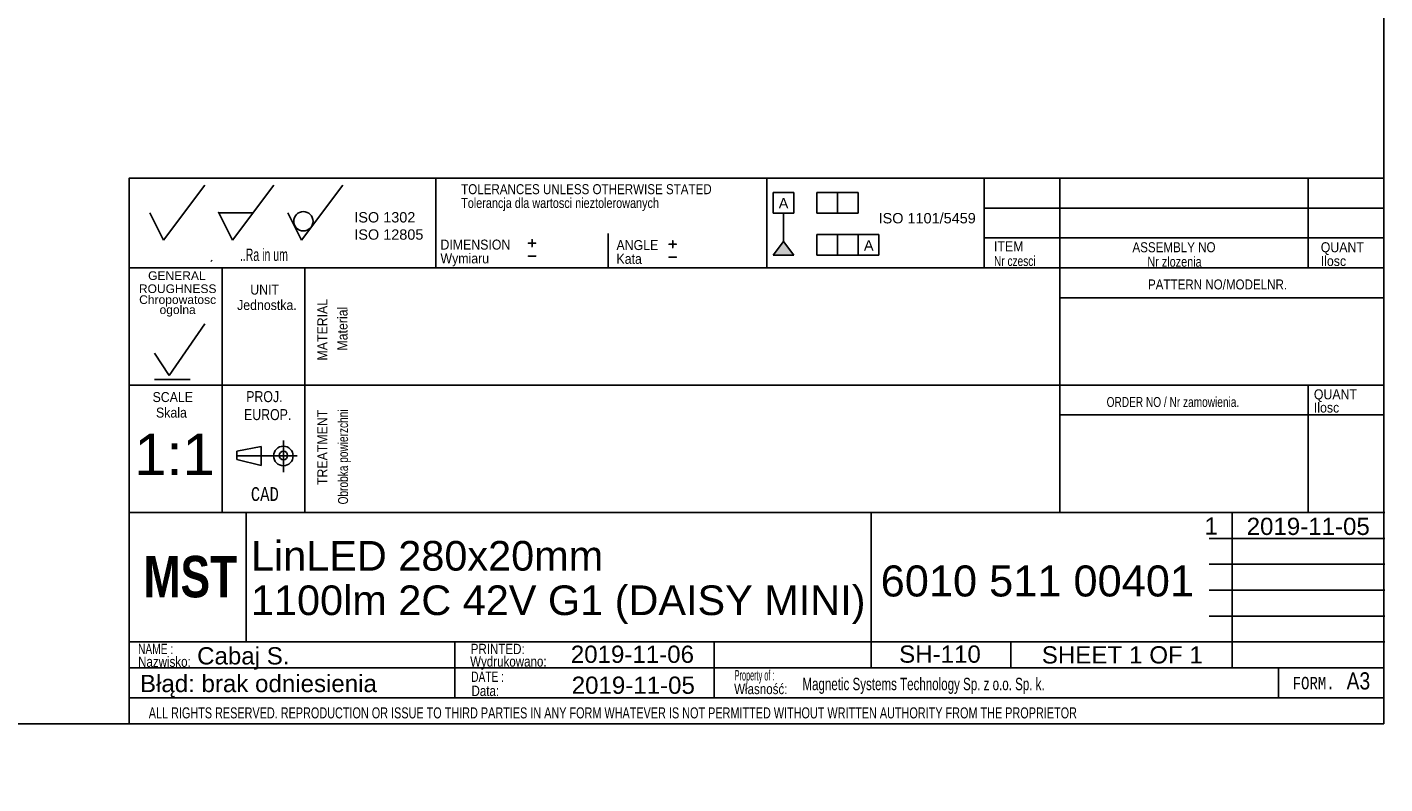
# Model space of a CAD drawing. Header units: millimetres. Extents: x 16 to 406, y 5 to 285.
# Tile 2 of 3: x 209 to 406, y 5 to 115. Entities that reach past the tile are written whole.
import ezdxf
from ezdxf.entities.mleader import LeaderData, LeaderLine
from ezdxf.enums import TextEntityAlignment as Align
from ezdxf.lldxf.tags import DXFTag
from ezdxf.math import Vec2, Vec3

# ---------------------------------------------------------------- set-up
doc = ezdxf.new("R2010")
doc.units = ezdxf.units.MM
doc.layers.add('10', color=7, linetype='Continuous')
doc.layers.add('Default', color=7, linetype='Continuous')
doc.styles.add('SEACAD_Arial', font='arial.ttf')
doc.styles.add('SEACAD_Lucida_Console', font='lucon.TTF', dxfattribs={"width": 0.8})
tags = doc.linetypes.add('CENTER2', pattern=[28.575, 19.05, -3.175, 3.175, -3.175]).pattern_tags.tags
tags[10:11] = [DXFTag(74, 4), DXFTag(75, 0), DXFTag(340, '0'), DXFTag(46, 0.0), DXFTag(50, 0.0), DXFTag(44, 0.0), DXFTag(45, 0.0)]
tags[8:9] = [DXFTag(74, 4), DXFTag(75, 0), DXFTag(340, '0'), DXFTag(46, 0.0), DXFTag(50, 0.0), DXFTag(44, 0.0), DXFTag(45, 0.0)]
tags[6:7] = [DXFTag(74, 4), DXFTag(75, 0), DXFTag(340, '0'), DXFTag(46, 0.0), DXFTag(50, 0.0), DXFTag(44, 0.0), DXFTag(45, 0.0)]
tags[4:5] = [DXFTag(74, 4), DXFTag(75, 0), DXFTag(340, '0'), DXFTag(46, 0.0), DXFTag(50, 0.0), DXFTag(44, 0.0), DXFTag(45, 0.0)]

# ---------------------------------------------------------------- blocks, each defined once
blk = doc.blocks.new('SEANNOT_GROUP22')
at = {"layer": 'Default', "color": 7, "linetype": 'Continuous', "style": 'SEACAD_Arial'}
for s, p in [('LinLED 280x20mm ', (241.34, 40.09)), ('1100lm 2C 42V G1 (DAISY MINI)', (241.34, 33.64))]:
    blk.add_text(s, height=4.3, dxfattribs=at).set_placement(p, align=Align.TOP_LEFT)
blk = doc.blocks.new('SEANNOT_GROUP23')
at = {"layer": 'Default', "color": 7, "linetype": 'Continuous', "style": 'SEACAD_Arial'}
blk.add_text('6010 511 00401', height=4.5, dxfattribs=at).set_placement((332.67, 36.54), align=Align.TOP_LEFT)
blk = doc.blocks.new('SEANNOT_GROUP24')
at = {"layer": 'Default', "color": 7, "linetype": 'Continuous', "style": 'SEACAD_Arial'}
blk.add_text('Cabaj S.', height=2.5, dxfattribs=at).set_placement((233.53, 24.68), align=Align.TOP_LEFT)
blk = doc.blocks.new('SEANNOT_GROUP25')
at = {"layer": 'Default', "color": 7, "linetype": 'Continuous', "style": 'SEACAD_Arial'}
blk.add_text('SH-110', height=2.5, dxfattribs=at).set_placement((335.35, 24.93), align=Align.TOP_LEFT)
blk = doc.blocks.new('SEANNOT_GROUP26')
at = {"layer": 'Default', "color": 7, "linetype": 'Continuous', "style": 'SEACAD_Arial'}
blk.add_text('2019-11-05', height=2.5, dxfattribs=at).set_placement((287.86, 20.42), align=Align.TOP_LEFT)
blk = doc.blocks.new('SEANNOT_GROUP27')
at = {"layer": 'Default', "color": 7, "linetype": 'Continuous', "style": 'SEACAD_Arial'}
blk.add_text('1:1', height=6, dxfattribs=at).set_placement((224.43, 55.64), align=Align.TOP_LEFT)
blk = doc.blocks.new('_Dot')
at = {"color": 0, "linetype": 'ByBlock', "lineweight": -2}
blk.add_line((-0.5, 0), (-1, 0), dxfattribs=at)
at = {"color": 0, "linetype": 'ByBlock', "const_width": 0.5}
blk.add_lwpolyline([(-0.25, 0, 1), (0.25, 0, 1)], format="xyb", close=True, dxfattribs=at)
blk = doc.blocks.new('SEANNOT_GROUP29')
at = {"layer": 'Default', "color": 7, "linetype": 'Continuous', "style": 'SEACAD_Arial'}
blk.add_text('2019-11-06', height=2.5, dxfattribs=at).set_placement((287.73, 24.91), align=Align.TOP_LEFT)
blk = doc.blocks.new('SEANNOT_GROUP30')
at = {"layer": 'Default', "color": 7, "linetype": 'Continuous', "style": 'SEACAD_Arial'}
blk.add_text('1', height=2.5, dxfattribs=at).set_placement((379.63, 43.5), align=Align.TOP_LEFT)
blk = doc.blocks.new('SEANNOT_GROUP31')
at = {"layer": 'Default', "color": 7, "linetype": 'Continuous', "style": 'SEACAD_Arial'}
for s, p in [('SHEET ', (356.04, 24.82)), ('1', (368.7, 24.82)), (' OF ', (370.66, 24.82)), ('1', (377.45, 24.82))]:
    blk.add_text(s, height=2.5, dxfattribs=at).set_placement(p, align=Align.TOP_LEFT)
blk = doc.blocks.new('SEANNOT_GROUP32')
at = {"layer": 'Default', "color": 7, "linetype": 'Continuous', "style": 'SEACAD_Arial'}
blk.add_text('2019-11-05', height=2.5, dxfattribs=at).set_placement((385.75, 43.46), align=Align.TOP_LEFT)

msp = doc.modelspace()

# ---------------------------------------------------------------- hatches: boundary and pattern name
at = {"layer": 'Default', "linetype": 'Continuous'}
msp.add_hatch(color=7, dxfattribs=at).paths.add_polyline_path([(318.589, 83.506), (317.089, 81.521), (320.089, 81.521)])

# ---------------------------------------------------------------- linework, layer by layer
at = {"layer": '10', "color": 7, "linetype": 'Continuous'}
for p, q in [((268.166, 92.702), (268.166, 79.702)), ((316.166, 92.702), (316.166, 79.702)), ((347.666, 92.702), (347.666, 79.702)), ((358.666, 92.702), (358.666, 44.202)), ((394.666, 92.702), (394.666, 79.702)), ((228.666, 83.702), (234.666, 91.702)), ((238.666, 83.702), (244.666, 91.702)), ((248.666, 83.702), (254.666, 91.702)), ((226.666, 87.702), (228.666, 83.702)), ((236.666, 87.702), (241.666, 87.702)), ((236.666, 87.702), (238.666, 83.702)), ((246.666, 87.702), (248.666, 83.702)), ((405.666, 88.369), (347.666, 88.369)), ((293.166, 84.702), (293.166, 79.702)), ((405.666, 84.036), (347.666, 84.036)), ((235.541, 80.629), (235.717, 80.835)), ((405.666, 79.702), (223.666, 79.702)), ((237.166, 79.702), (237.166, 44.202)), ((237.166, 79.702), (237.166, 45.702)), ((249.166, 79.702), (249.166, 44.202)), ((405.666, 75.369), (358.666, 75.369)), ((229.469, 64.067), (234.668, 71.572)), ((227.327, 67.349), (229.469, 64.067)), ((227.327, 63.528), (232.526, 63.528)), ((405.666, 62.702), (223.666, 62.702)), ((394.666, 62.702), (394.666, 44.202)), ((405.666, 58.369), (358.666, 58.369)), ((239.312, 53.117), (242.798, 53.809)), ((242.798, 53.809), (242.798, 51.041)), ((246.041, 54.678), (246.041, 50.07)), ((246.041, 54.678), (246.041, 50.07)), ((239.312, 51.925), (239.312, 53.117)), ((242.798, 51.041), (239.312, 51.925)), ((331.291, 44.202), (223.666, 44.202)), ((331.166, 44.202), (223.666, 44.202)), ((240.666, 25.452), (240.666, 44.202)), ((380.291, 44.202), (405.791, 44.202)), ((383.666, 21.702), (383.666, 44.202)), ((380.291, 40.452), (405.791, 40.452)), ((380.291, 36.702), (405.791, 36.702)), ((380.291, 32.952), (405.791, 32.952)), ((380.291, 29.202), (405.791, 29.202)), ((223.666, 25.452), (405.791, 25.452)), ((270.926, 25.414), (270.926, 17.289)), ((308.524, 25.452), (308.524, 17.327)), ((351.541, 25.452), (351.541, 21.702)), ((223.666, 21.702), (380.291, 21.702)), ((390.354, 21.702), (390.354, 17.327)), ((223.666, 17.327), (405.666, 17.327))]:
    msp.add_line(p, q, dxfattribs=at)
at = {"layer": '10', "color": 7, "linetype": 'CENTER2'}
msp.add_line((239.312, 52.425), (248.028, 52.425), dxfattribs=at)
at = {"layer": '10', "color": 7, "linetype": 'Continuous'}
for points in [[(405.666, 13.577), (405.666, 284.577), (15.666, 284.577), (15.666, 13.577), (405.666, 13.577)], [(405.666, 13.577), (405.666, 92.702), (223.666, 92.702), (223.666, 13.577), (405.666, 13.577)], [(331.291, 44.202), (331.291, 21.702), (405.666, 21.702), (405.666, 44.202), (331.291, 44.202)]]:
    msp.add_lwpolyline(points, dxfattribs=at)
for centre, radius in [((248.939, 86.457), 1.402), ((246.041, 52.425), 1.415), ((246.041, 52.484), 0.607)]:
    msp.add_circle(centre, radius, dxfattribs=at)
msp.add_point((236.666, 87.702), dxfattribs=at)
at = {"layer": 'Default', "color": 7, "linetype": 'Continuous'}
for p, q in [((317.089, 87.611), (317.089, 90.611)), ((317.089, 90.611), (320.089, 90.611)), ((320.089, 90.611), (320.089, 87.611)), ((323.424, 87.611), (323.424, 90.611)), ((323.424, 90.611), (329.424, 90.611)), ((326.424, 90.611), (326.424, 87.611)), ((329.424, 90.611), (329.424, 87.611)), ((320.089, 87.611), (317.089, 87.611)), ((318.589, 83.506), (318.589, 87.611)), ((329.424, 87.611), (323.424, 87.611)), ((317.089, 81.521), (318.589, 83.506)), ((318.589, 83.506), (320.089, 81.521)), ((323.424, 81.521), (323.424, 84.521)), ((323.424, 84.521), (332.424, 84.521)), ((326.424, 84.521), (326.424, 81.521)), ((329.424, 81.521), (329.424, 84.521)), ((332.424, 84.521), (332.424, 81.521)), ((320.089, 81.521), (317.089, 81.521)), ((332.424, 81.521), (323.424, 81.521))]:
    msp.add_line(p, q, dxfattribs=at)

# ---------------------------------------------------------------- block references
at = {"layer": 'Default'}
for name in ['SEANNOT_GROUP27', 'SEANNOT_GROUP30', 'SEANNOT_GROUP32', 'SEANNOT_GROUP22', 'SEANNOT_GROUP23', 'SEANNOT_GROUP24', 'SEANNOT_GROUP29', 'SEANNOT_GROUP25', 'SEANNOT_GROUP31', 'SEANNOT_GROUP26']:
    msp.add_blockref(name, (0, 0), dxfattribs=at)

# ---------------------------------------------------------------- texts
at = {"layer": '10', "attachment_point": 1}
for s, insert, char_height, width, style in [('{\\farial rounded mt|b0||i0||c0|p34;\\C7;\\H1.45000002;\\W0.83002;TOLERANCES UNLESS OTHERWISE STATED}', (271.823, 91.84), 1.45, 38.61414, 'SEACAD_Arial'), ('{\\farial rounded mt|b0||i0||c0|p34;\\C7;\\H1.45000002;\\W0.77704;Tolerancja dla wartosci nieztolerowanych}', (271.823, 89.84), 1.45, 36.02936, 'SEACAD_Arial'), ('{\\farial rounded mt|b0||i0||c0|p34;\\C7;\\H1.45000002;\\W0.883;DIMENSION}', (268.823, 83.801), 1.45, 10.15001, 'SEACAD_Arial'), ('{\\farial rounded mt|b0||i0||c0|p34;\\C7;\\H1.45000002;\\W0.883;ANGLE}', (294.351, 83.737), 1.45, 6.05218, 'SEACAD_Arial'), ('{\\farial rounded mt|b0||i0||c0|p34;\\C7;\\H1.45000002;\\W0.883;ITEM}', (349.106, 83.545), 1.45, 4.25544, 'SEACAD_Arial'), ('{\\farial rounded mt|b0||i0||c0|p34;\\C7;\\H1.45000002;\\W0.83002;ASSEMBLY NO}', (369.185, 83.418), 1.45, 12.82936, 'SEACAD_Arial'), ('{\\farial rounded mt|b0||i0||c0|p34;\\C7;\\H1.45000002;\\W0.883;QUANT}', (396.497, 83.418), 1.45, 6.24131, 'SEACAD_Arial'), ('{\\farial rounded mt|b0||i0||c0|p34;\\C7;\\H1.8;\\W0.608;..Ra in um}', (239.73, 82.502), 1.8, 8.92175, 'SEACAD_Arial'), ('{\\farial rounded mt|b0||i0||c0|p34;\\C7;\\H1.45000002;\\W0.883;Wymiaru}', (268.823, 81.801), 1.45, 8.67569, 'SEACAD_Arial'), ('{\\farial rounded mt|b0||i0||c0|p34;\\C7;\\H1.45000002;\\W0.883;Kata}', (294.351, 81.737), 1.45, 5.07501, 'SEACAD_Arial'), ('{\\farial rounded mt|b0||i0||c0|p34;\\C7;\\H1.45000002;\\W0.72406;Nr czesci }', (349.106, 81.418), 1.45, 7.78588, 'SEACAD_Arial'), ('{\\farial rounded mt|b0||i0||c0|p34;\\C7;\\H1.45000002;\\W0.77704;Nr zlozenia}', (371.349, 81.319), 1.45, 9.50428, 'SEACAD_Arial'), ('{\\farial rounded mt|b0||i0||c0|p34;\\C7;\\H1.45000002;\\W0.883;Ilosc}', (396.497, 81.418), 1.45, 6.93479, 'SEACAD_Arial'), ('{\\farial rounded mt|b0||i0||c0|p34;\\C7;\\H1.45000002;\\W0.883;UNIT}', (241.233, 77.275), 1.45, 4.16088, 'SEACAD_Arial'), ('{\\farial rounded mt|b0||i0||c0|p34;\\C7;\\H1.45000002;\\W0.83002;PATTERN NO/MODELNR.}', (371.438, 78.024), 1.45, 21.43479, 'SEACAD_Arial'), ('{\\farial rounded mt|b0||i0||c0|p34;\\C7;\\H1.45000002;\\W0.883;Jednostka.}', (239.329, 75.036), 1.45, 8.72628, 'SEACAD_Arial'), ('{\\farial rounded mt|b0||i0||c0|p34;\\C7;\\H1.45000002;\\W0.883;SCALE}', (227.067, 61.69), 1.45, 5.86305, 'SEACAD_Arial'), ('{\\farial rounded mt|b0||i0||c0|p34;\\C7;\\H1.60000002;\\W0.8;PROJ.}', (240.654, 61.826), 1.6, 5.11305, 'SEACAD_Arial'), ('{\\farial rounded mt|b0||i0||c0|p34;\\C7;\\H1.45000002;\\W0.72406;ORDER NO / Nr zamowienia.}', (365.438, 60.97), 1.45, 25.03089, 'SEACAD_Arial'), ('{\\farial rounded mt|b0||i0||c0|p34;\\C7;\\H1.45000002;\\W0.883;QUANT}', (395.497, 62.085), 1.45, 6.24131, 'SEACAD_Arial'), ('{\\farial rounded mt|b0||i0||c0|p34;\\C7;\\H1.45000002;\\W0.883;Skala}', (227.568, 59.436), 1.45, 5.77723, 'SEACAD_Arial'), ('{\\farial rounded mt|b0||i0||c0|p34;\\C7;\\H1.60000002;\\W0.8;EUROP.}', (240.336, 59.22), 1.6, 6.64349, 'SEACAD_Arial'), ('{\\farial rounded mt|b0||i0||c0|p34;\\C7;\\H1.45000002;\\W0.883;Ilosc}', (395.497, 60.165), 1.45, 6.93479, 'SEACAD_Arial'), ('{\\fLucida Console|b0||i0||c0|p34;\\C7;\\H1.99999998;\\W0.8;CAD}', (241.316, 47.895), 2, 4.53334, 'SEACAD_Lucida_Console'), ('{\\farial rounded mt|b0||i0||c0|p34;\\C7;\\H1.5;\\W0.704;NAME :}', (224.968, 25.176), 1.5, 5.5761, 'SEACAD_Arial'), ('{\\farial rounded mt|b0||i0||c0|p34;\\C7;\\H1.5;\\W0.8;PRINTED:}', (273.216, 25.176), 1.5, 8.9879, 'SEACAD_Arial'), ('{\\farial rounded mt|b0||i0||c0|p34;\\C7;\\H1.5;\\W0.8;Nazwisko:}', (224.968, 23.329), 1.5, 7.67838, 'SEACAD_Arial'), ('{\\farial rounded mt|b0||i0||c0|p34;\\C7;\\H1.5;\\W0.8;Wydrukowano:}', (273.128, 23.366), 1.5, 11.43865, 'SEACAD_Arial'), ('{\\farial rounded mt|b0||i0||c0|p34;\\C7;\\H1.5;\\W0.704;DATE :}', (273.282, 21.148), 1.5, 5.2174, 'SEACAD_Arial'), ('{\\farial rounded mt|b0||i0||c0|p34;\\C7;\\H1.5;\\W0.46208;Property of :}', (311.497, 21.358), 1.5, 8.86958, 'SEACAD_Arial'), ('{\\farial rounded mt|b0||i0||c0|p34;\\C7;\\H1.8;\\W0.667;Magnetic Systems Technology Sp. z o.o. Sp. k.}', (321.317, 20.244), 1.8, 58.30436, 'SEACAD_Arial'), ('{\\fLucida Console|b0||i0||c0|p34;\\C7;\\H1.8;\\W0.8;FORM.}', (392.416, 20.377), 1.8, 6.80001, 'SEACAD_Lucida_Console'), ('{\\farial rounded mt|b0||i0||c0|p34;\\C7;\\H2.50000002;\\W0.8;A3}', (400.244, 21.047), 2.5, 3.31523, 'SEACAD_Arial'), ('{\\farial rounded mt|b0||i0||c0|p34;\\C7;\\H1.5;\\W0.8;Data:}', (273.325, 19.098), 1.5, 6.19566, 'SEACAD_Arial'), ('{\\farial rounded mt|b0||i0||c0|p34;\\C7;\\H1.5;\\W0.8;Własność:}', (311.414, 19.374), 1.5, 10.89131, 'SEACAD_Arial'), ('{\\farial rounded mt|b0||i0||c0|p34;\\C7;\\H1.60000002;\\W0.704;ALL RIGHTS RESERVED. REPRODUCTION OR ISSUE TO THIRD PARTIES IN ANY FORM WHATEVER IS NOT PERMITTED WITHOUT WRITTEN AUTHORITY FROM THE PROPRIETOR}', (226.514, 15.955), 1.6, 148.00001, 'SEACAD_Arial')]:
    msp.add_mtext(s, dxfattribs=dict(at, insert=insert, char_height=char_height, width=width, style=style))
at = {"layer": '10', "char_height": 1.25, "attachment_point": 1}
for s, insert, width in [('{\\fArial|b0||i0||c0|p34;\\C7;\\H1.2499998;\\W1.;GENERAL}', (226.419, 79.196), 8.3424), ('{\\fArial|b0||i0||c0|p34;\\C7;\\H1.2499998;\\W1.;ROUGHNESS}', (225.084, 77.302), 11.22283)]:
    msp.add_mtext(s, dxfattribs=dict(at, insert=insert, width=width))
at = {"layer": '10', "insert": (230.703, 74.174), "char_height": 1.25, "width": 11.65265, "attachment_point": 5, "line_spacing_factor": 0.7}
msp.add_mtext('{\\fArial|b0||i0||c0|p34;\\C7;\\H1.24999998;\\W1.;Chropowatosc\\P}{\\fArial|b0||i0||c0|p34;\\C7;\\H1.24999998;\\W1.;ogolna}', dxfattribs=at)
at = {"layer": '10', "char_height": 1.45, "attachment_point": 1, "rotation": 89.99999, "style": 'SEACAD_Arial'}
for s, insert, width in [('{\\farial rounded mt|b0||i0||c0|p34;\\C7;\\H1.45000002;\\W0.883;MATERIAL}', (250.968, 66.261), 8.92066), ('{\\farial rounded mt|b0||i0||c0|p34;\\C7;\\H1.45000002;\\W0.883;Material}', (253.888, 67.703), 7.15315), ('{\\farial rounded mt|b0||i0||c0|p34;\\C7;\\H1.45000002;\\W0.72406;Obrobka powierzchni}', (253.968, 45.395), 17.04755), ('{\\farial rounded mt|b0||i0||c0|p34;\\C7;\\H1.45000002;\\W0.883;TREATMENT}', (250.968, 48.199), 10.87501)]:
    msp.add_mtext(s, dxfattribs=dict(at, insert=insert, width=width))
at = {"layer": 'Default'}
for s, insert, char_height, width, attachment_point in [('{\\fArial CE|b0||i0||c0|p34;\\C7;\\H1.5;\\W1.;A}', (318.583, 89.835), 1.5, 1.40218, 2), ('{\\fArial|b0||i0||c0|p34;\\C7;\\H1.5;\\W1.;ISO 1302 \\P}{\\fArial|b0||i0||c0|p34;\\C7;\\H1.5;\\W1.;ISO 12805}', (256.327, 87.785), 1.5, 10.48633, 1), ('{\\fArial|b0||i0||c0|p34;\\C7;\\H1.5;\\W1.;ISO 1101/5459}', (339.414, 87.653), 1.5, 14.66134, 2), ('{\\fSolid Edge ISO|b0||i0||c0|p34;\\C7;\\H2.5;\\W1.;+\\P}', (281.293, 84.797), 2.5, 1.88245, 1), ('{\\fSolid Edge ISO|b0||i0||c0|p34;\\C7;\\H2.5;\\W1.;+\\P}', (301.686, 84.64), 2.5, 1.88245, 1), ('{\\fArial CE|b0||i0||c0|p34;\\C7;\\H1.5;\\W1.;A}', (330.939, 83.709), 1.5, 1.40218, 2), ('{\\fSolid Edge ISO|b0||i0||c0|p34;\\C7;\\H2.5;\\W1.;-\\P}', (281.293, 82.914), 2.5, 1.88245, 1), ('{\\fSolid Edge ISO|b0||i0||c0|p34;\\C7;\\H2.5;\\W1.;-\\P}', (301.686, 82.758), 2.5, 1.88245, 1)]:
    msp.add_mtext(s, dxfattribs=dict(at, insert=insert, char_height=char_height, width=width, attachment_point=attachment_point))

# ---------------------------------------------------------------- leaders
at = {"layer": 'Default', "color": 7, "linetype": 'Continuous'}
ml = msp.add_multileader_mtext('Standard', dxfattribs=at)
ml.set_content('{\\pxsm0.9;\\fImpact|b0||i0||c0|p34;\\W1.;MST\\P}', color=256)
ml.set_leader_properties()
ml.set_arrow_properties(name='DOT')
ml.build(insert=Vec2(0, 0))
ml.multileader.update_dxf_attribs({"leader_type": 0, "dogleg_length": 0, "arrow_head_size": 6})
ctx = ml.context
ctx.base_point, ctx.char_height, ctx.arrow_head_size, ctx.landing_gap_size = Vec3(223.758, 34.856), 6, 6, 2.1
ctx.mtext.insert = Vec3(225.758, 37.919)
ml = msp.add_multileader_mtext('Standard', dxfattribs=at)
ml.set_content('{\\pxsm0.9;\\fArial|b0||i0||c0|p34;\\W1.; Błąd: brak odniesienia\\P}', color=256)
ml.set_leader_properties()
ml.set_arrow_properties(name='DOT')
ml.build(insert=Vec2(0, 0))
ml.multileader.update_dxf_attribs({"leader_type": 0, "dogleg_length": 0, "arrow_head_size": 2.5})
ctx = ml.context
ctx.base_point, ctx.char_height, ctx.arrow_head_size, ctx.landing_gap_size = Vec3(222.27, 19.052), 2.5, 2.5, 0.875
ctx.mtext.insert = Vec3(224.27, 20.668)

doc.saveas('drawing.dxf')
